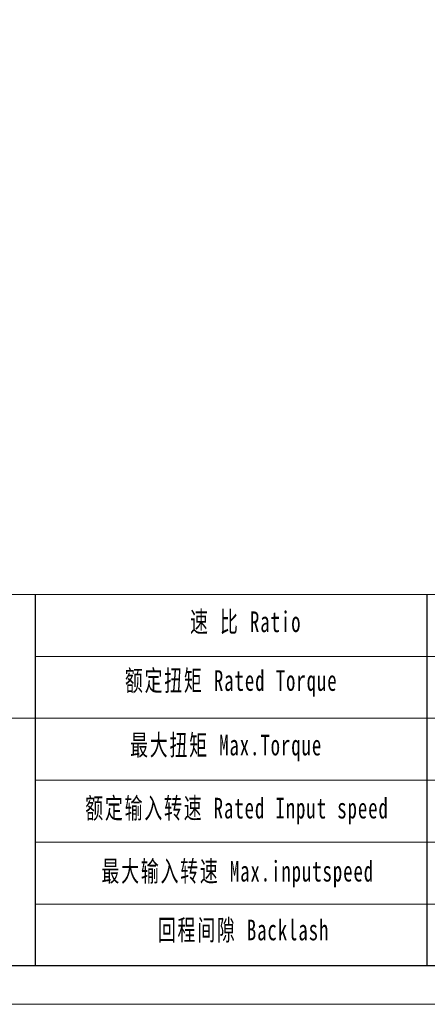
# Model space of a CAD drawing. Header units: millimetres. Extents: x 2034 to 3087, y 241 to 985.
# Tile 2 of 7: x 2213 to 2345, y 241 to 560. Entities that reach past the tile are written whole.
import ezdxf

# ---------------------------------------------------------------- set-up
doc = ezdxf.new("R2010")
doc.units = ezdxf.units.MM
doc.layers.add('SLD-0', color=7, linetype='Continuous', lineweight=18)
doc.layers.add('图框_外框线', color=7, linetype='Continuous', lineweight=18)
doc.styles.add('标准', font='txt', dxfattribs={"width": 0.667})

msp = doc.modelspace()

# ---------------------------------------------------------------- linework, layer by layer
for p, q in [((2218, 373.7), (2218, 253.32)), ((2345.05, 373.7), (2345.05, 253.32))]:
    msp.add_line(p, q)
at = {"layer": '图框_外框线'}
for p, q in [((2127.2, 373.7), (3074.71, 373.7)), ((2218, 353.62), (2750.52, 353.62)), ((2127.2, 333.54), (3074.71, 333.54)), ((2218, 313.45), (3074.71, 313.45)), ((2218, 293.37), (3074.71, 293.37)), ((2218, 273.29), (3074.71, 273.29))]:
    msp.add_line(p, q, dxfattribs=at)
at = {"layer": '图框_外框线', "color": 3}
msp.add_lwpolyline([(2034.17, 240.81), (3087.24, 240.81), (3087.24, 985.48), (2034.17, 985.48)], close=True, dxfattribs=at)
at = {"layer": '图框_外框线', "color": 3, "lineweight": 25}
msp.add_lwpolyline([(2096.86, 253.35), (3074.71, 253.35), (3074.71, 972.94), (2096.86, 972.94)], close=True, dxfattribs=at)

# ---------------------------------------------------------------- texts
at = {"layer": 'SLD-0', "color": 1, "char_height": 6.6936, "attachment_point": 2, "style": '标准'}
for s, insert, width in [('\\T1.1;速 比 Ratio', (2286.29, 368.18), 54.6926), ('\\T1.1;额定扭矩 Rated Torque', (2281.58, 349.13), 118.8425), ('\\T1.1;最大扭矩 Max.Torque', (2279.93, 328.21), 79.0109), ('\\T1.1;额定输入转速 Rated Input speed', (2283.46, 307.76), 105.0445), ('\\T1.1;最大输入转速 Max.inputspeed ', (2283.7, 287.31), 105.6513), ('\\T1.1;回程间隙 Backlash', (2285.58, 268.26), 85.6666)]:
    msp.add_mtext(s, dxfattribs=dict(at, insert=insert, width=width))

doc.saveas('drawing.dxf')
